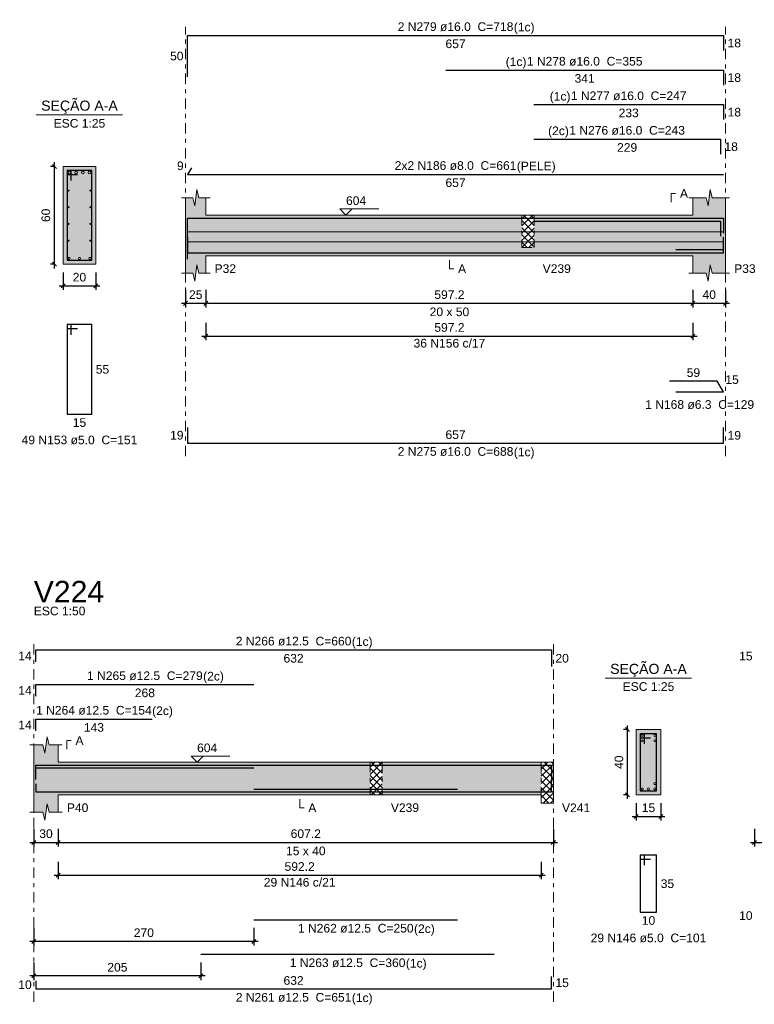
# Model space of a CAD drawing. Header units: millimetres. Extents: x 0 to 119, y 0 to 84.
# Tile 8 of 30: x 40 to 58, y 18 to 43. Entities that reach past the tile are written whole.
import ezdxf

# ---------------------------------------------------------------- set-up
doc = ezdxf.new("R2010")
doc.units = ezdxf.units.MM
doc.header["$MEASUREMENT"] = 0
doc.linetypes.add('DASHDOT', pattern=[2.54, 1.27, -0.635, 0, -0.635])
doc.linetypes.add('NULL', pattern=[0])
doc.layers.get('0').update_dxf_attribs({"lineweight": 18})
for name, color, linetype, lineweight in [('Descrição da armadura', 7, 'Continuous', 0), ('DT-Arm complementar', 5, 'Continuous', 5), ('DT-Barras na forma', 2, 'Continuous', 30), ('DT-Barras no corte', 5, 'Continuous', 5), ('DT-Barras rebatidas', 2, 'Continuous', 30), ('DT-Cotas', 9, 'Continuous', 5), ('DT-Forma', 5, 'Continuous', 5), ('DT-Hachura forma vigas', 254, 'Continuous', 5), ('DT-Hachura intersecção vigas', 9, 'Continuous', 5), ('DT-Hachura seção vigas', 254, 'Continuous', 5), ('DT-Pontilhado', 9, 'DASHDOT', 5), ('DT-Textos', 7, 'Continuous', 5), ('DT-Título', 3, 'Continuous', 20), ('Textos armaduras', 7, 'Continuous', 0)]:
    doc.layers.add(name, color=color, linetype=linetype, lineweight=lineweight)
doc.styles.add('Arial', font='txt')
doc.dimstyles.new('UM_25.000000', dxfattribs={"dimtxt": 0.18, "dimasz": 0.1, "dimexe": 0.1, "dimexo": 0.2, "dimgap": 0, "dimtad": 1, "dimtih": 1, "dimtoh": 1, "dimdec": 1, "dimlfac": 25, "dimzin": 0, "dimdsep": 46, "dimtxsty": 'Standard', "dimcen": 0.09, "dimdle": 0.1, "dimadec": 1, "dimazin": 2, "dimtfac": 1, "dimtdec": 4, "dimtofl": 0, "dimtmove": 0, "dimatfit": 3, "dimfxl": 1, "dimtolj": 1, "dimarcsym": 0})
doc.dimstyles.new('UM_50.000000', dxfattribs={"dimtxt": 0.18, "dimasz": 0.1, "dimexe": 0.1, "dimexo": 0.2, "dimgap": 0, "dimtad": 1, "dimtih": 1, "dimtoh": 1, "dimdec": 1, "dimlfac": 50, "dimzin": 0, "dimdsep": 46, "dimtxsty": 'Standard', "dimcen": 0.09, "dimdle": 0.1, "dimadec": 1, "dimazin": 2, "dimtfac": 1, "dimtdec": 4, "dimtofl": 0, "dimtmove": 0, "dimatfit": 3, "dimfxl": 1, "dimtolj": 1, "dimarcsym": 0})

# ---------------------------------------------------------------- blocks, each defined once
blk = doc.blocks.new('_Oblique')
at = {"color": 0, "linetype": 'ByBlock', "lineweight": -2}
blk.add_line((-0.5, -0.5), (0.5, 0.5), dxfattribs=at)
blk = doc.blocks.new('*D193')
at = {"layer": 'Defpoints', "color": 0}
for p in [(40.711, 38.959), (40.923, 38.959), (40.923, 36.559)]:
    blk.add_point(p, dxfattribs=at)
at = {"layer": 'DT-Cotas', "color": 0, "lineweight": -2}
for p, q in [((40.723, 38.959), (40.611, 38.959)), ((40.711, 36.459), (40.711, 39.059)), ((40.723, 36.559), (40.611, 36.559))]:
    blk.add_line(p, q, dxfattribs=at)
at = {"layer": 'DT-Cotas', "color": 0, "lineweight": -2, "xscale": 0.1, "yscale": 0.1, "zscale": 0.1}
for p, rotation in [((40.711, 38.959), 90), ((40.711, 36.559), 270)]:
    blk.add_blockref('_Oblique', p, dxfattribs=dict(at, rotation=rotation))
at = {"layer": 'DT-Cotas', "color": 7, "insert": (40.5, 37.759), "char_height": 0.2118, "attachment_point": 5, "rotation": 90, "style": 'Arial'}
blk.add_mtext('\\A1;60', dxfattribs=at)
blk = doc.blocks.new('*D194')
at = {"layer": 'Defpoints', "color": 0}
for p in [(40.923, 36.559), (41.723, 36.559), (41.723, 36.03)]:
    blk.add_point(p, dxfattribs=at)
at = {"layer": 'DT-Cotas', "color": 0, "lineweight": -2}
for p, q in [((40.923, 36.359), (40.923, 35.93)), ((41.723, 36.359), (41.723, 35.93)), ((40.823, 36.03), (41.823, 36.03))]:
    blk.add_line(p, q, dxfattribs=at)
at = {"layer": 'DT-Cotas', "color": 0, "lineweight": -2, "xscale": 0.1, "yscale": 0.1, "zscale": 0.1, "rotation": 180}
blk.add_blockref('_Oblique', (40.923, 36.03), dxfattribs=at)
at = {"layer": 'DT-Cotas', "color": 0, "lineweight": -2, "xscale": 0.1, "yscale": 0.1, "zscale": 0.1}
blk.add_blockref('_Oblique', (41.723, 36.03), dxfattribs=at)
at = {"layer": 'DT-Cotas', "color": 7, "insert": (41.323, 36.242), "char_height": 0.2118, "attachment_point": 5, "rotation": 0.0057, "style": 'Arial'}
blk.add_mtext('\\A1;20', dxfattribs=at)
blk = doc.blocks.new('*D198')
at = {"layer": 'Defpoints', "color": 0}
for p in [(43.925, 36.132), (44.425, 36.132), (44.425, 35.602)]:
    blk.add_point(p, dxfattribs=at)
at = {"layer": 'DT-Cotas', "color": 0, "lineweight": -2}
for p, q in [((43.925, 35.932), (43.925, 35.502)), ((44.425, 35.932), (44.425, 35.502)), ((43.825, 35.602), (44.525, 35.602))]:
    blk.add_line(p, q, dxfattribs=at)
at = {"layer": 'DT-Cotas', "color": 0, "lineweight": -2, "xscale": 0.1, "yscale": 0.1, "zscale": 0.1, "rotation": 180}
blk.add_blockref('_Oblique', (43.925, 35.602), dxfattribs=at)
at = {"layer": 'DT-Cotas', "color": 0, "lineweight": -2, "xscale": 0.1, "yscale": 0.1, "zscale": 0.1}
blk.add_blockref('_Oblique', (44.425, 35.602), dxfattribs=at)
at = {"layer": 'DT-Cotas', "color": 7, "insert": (44.175, 35.814), "char_height": 0.2118, "attachment_point": 5, "rotation": 0.0057, "style": 'Arial'}
blk.add_mtext('\\A1;25', dxfattribs=at)
blk = doc.blocks.new('*D199')
at = {"layer": 'Defpoints', "color": 0}
for p in [(44.425, 36.132), (56.369, 36.132), (56.369, 35.602)]:
    blk.add_point(p, dxfattribs=at)
at = {"layer": 'DT-Cotas', "color": 0, "lineweight": -2}
for p, q in [((44.425, 35.932), (44.425, 35.502)), ((56.369, 35.932), (56.369, 35.502)), ((44.325, 35.602), (56.469, 35.602))]:
    blk.add_line(p, q, dxfattribs=at)
at = {"layer": 'DT-Cotas', "color": 0, "lineweight": -2, "xscale": 0.1, "yscale": 0.1, "zscale": 0.1, "rotation": 180}
blk.add_blockref('_Oblique', (44.425, 35.602), dxfattribs=at)
at = {"layer": 'DT-Cotas', "color": 0, "lineweight": -2, "xscale": 0.1, "yscale": 0.1, "zscale": 0.1}
blk.add_blockref('_Oblique', (56.369, 35.602), dxfattribs=at)
at = {"layer": 'DT-Cotas', "color": 7, "insert": (50.397, 35.814), "char_height": 0.2118, "attachment_point": 5, "rotation": 0.0057, "style": 'Arial'}
blk.add_mtext('\\A1;597.2', dxfattribs=at)
blk = doc.blocks.new('*D200')
at = {"layer": 'Defpoints', "color": 0}
for p in [(56.369, 36.132), (57.169, 36.132), (57.169, 35.602)]:
    blk.add_point(p, dxfattribs=at)
at = {"layer": 'DT-Cotas', "color": 0, "lineweight": -2}
for p, q in [((56.369, 35.932), (56.369, 35.502)), ((57.169, 35.932), (57.169, 35.502)), ((56.269, 35.602), (57.269, 35.602))]:
    blk.add_line(p, q, dxfattribs=at)
at = {"layer": 'DT-Cotas', "color": 0, "lineweight": -2, "xscale": 0.1, "yscale": 0.1, "zscale": 0.1, "rotation": 180}
blk.add_blockref('_Oblique', (56.369, 35.602), dxfattribs=at)
at = {"layer": 'DT-Cotas', "color": 0, "lineweight": -2, "xscale": 0.1, "yscale": 0.1, "zscale": 0.1}
blk.add_blockref('_Oblique', (57.169, 35.602), dxfattribs=at)
at = {"layer": 'DT-Cotas', "color": 7, "insert": (56.769, 35.814), "char_height": 0.2118, "attachment_point": 5, "rotation": 0.0057, "style": 'Arial'}
blk.add_mtext('\\A1;40', dxfattribs=at)
blk = doc.blocks.new('*D203')
at = {"layer": 'Defpoints', "color": 0}
for p in [(44.425, 35.327), (56.369, 35.327), (56.369, 34.798)]:
    blk.add_point(p, dxfattribs=at)
at = {"layer": 'DT-Cotas', "color": 0, "lineweight": -2}
for p, q in [((44.425, 35.127), (44.425, 34.698)), ((56.369, 35.127), (56.369, 34.698)), ((44.325, 34.798), (56.469, 34.798))]:
    blk.add_line(p, q, dxfattribs=at)
at = {"layer": 'DT-Cotas', "color": 0, "lineweight": -2, "xscale": 0.1, "yscale": 0.1, "zscale": 0.1, "rotation": 180}
blk.add_blockref('_Oblique', (44.425, 34.798), dxfattribs=at)
at = {"layer": 'DT-Cotas', "color": 0, "lineweight": -2, "xscale": 0.1, "yscale": 0.1, "zscale": 0.1}
blk.add_blockref('_Oblique', (56.369, 34.798), dxfattribs=at)
at = {"layer": 'DT-Cotas', "color": 7, "insert": (50.397, 35.009), "char_height": 0.2118, "attachment_point": 5, "rotation": 0.0057, "style": 'Arial'}
blk.add_mtext('\\A1;597.2', dxfattribs=at)
blk = doc.blocks.new('*D273')
at = {"layer": 'Defpoints', "color": 0}
for p in [(40.203, 22.917), (40.803, 22.917), (40.803, 22.387)]:
    blk.add_point(p, dxfattribs=at)
at = {"layer": 'DT-Cotas', "color": 0, "lineweight": -2}
for p, q in [((40.203, 22.717), (40.203, 22.287)), ((40.803, 22.717), (40.803, 22.287)), ((40.103, 22.387), (40.903, 22.387))]:
    blk.add_line(p, q, dxfattribs=at)
at = {"layer": 'DT-Cotas', "color": 0, "lineweight": -2, "xscale": 0.1, "yscale": 0.1, "zscale": 0.1, "rotation": 180}
blk.add_blockref('_Oblique', (40.203, 22.387), dxfattribs=at)
at = {"layer": 'DT-Cotas', "color": 0, "lineweight": -2, "xscale": 0.1, "yscale": 0.1, "zscale": 0.1}
blk.add_blockref('_Oblique', (40.803, 22.387), dxfattribs=at)
at = {"layer": 'DT-Cotas', "color": 7, "insert": (40.503, 22.599), "char_height": 0.2118, "attachment_point": 5, "rotation": 0.0057, "style": 'Arial'}
blk.add_mtext('\\A1;30', dxfattribs=at)
blk = doc.blocks.new('*D274')
at = {"layer": 'Defpoints', "color": 0}
for p in [(40.803, 22.917), (52.946, 22.917), (52.946, 22.387)]:
    blk.add_point(p, dxfattribs=at)
at = {"layer": 'DT-Cotas', "color": 0, "lineweight": -2}
for p, q in [((40.803, 22.717), (40.803, 22.287)), ((52.946, 22.717), (52.946, 22.287)), ((40.703, 22.387), (53.046, 22.387))]:
    blk.add_line(p, q, dxfattribs=at)
at = {"layer": 'DT-Cotas', "color": 0, "lineweight": -2, "xscale": 0.1, "yscale": 0.1, "zscale": 0.1, "rotation": 180}
blk.add_blockref('_Oblique', (40.803, 22.387), dxfattribs=at)
at = {"layer": 'DT-Cotas', "color": 0, "lineweight": -2, "xscale": 0.1, "yscale": 0.1, "zscale": 0.1}
blk.add_blockref('_Oblique', (52.946, 22.387), dxfattribs=at)
at = {"layer": 'DT-Cotas', "color": 7, "insert": (46.874, 22.599), "char_height": 0.2118, "attachment_point": 5, "style": 'Arial'}
blk.add_mtext('\\A1;607.2', dxfattribs=at)
blk = doc.blocks.new('*D275')
at = {"layer": 'Defpoints', "color": 0}
for p in [(40.203, 20.49), (45.603, 20.49), (40.203, 19.96)]:
    blk.add_point(p, dxfattribs=at)
at = {"layer": 'DT-Cotas', "color": 0, "lineweight": -2}
for p, q in [((40.203, 20.29), (40.203, 19.86)), ((45.603, 20.29), (45.603, 19.86)), ((45.703, 19.96), (40.103, 19.96))]:
    blk.add_line(p, q, dxfattribs=at)
at = {"layer": 'DT-Cotas', "color": 0, "lineweight": -2, "xscale": 0.1, "yscale": 0.1, "zscale": 0.1, "rotation": 180}
blk.add_blockref('_Oblique', (40.203, 19.96), dxfattribs=at)
at = {"layer": 'DT-Cotas', "color": 0, "lineweight": -2, "xscale": 0.1, "yscale": 0.1, "zscale": 0.1}
blk.add_blockref('_Oblique', (45.603, 19.96), dxfattribs=at)
at = {"layer": 'DT-Cotas', "color": 7, "insert": (42.903, 20.172), "char_height": 0.2118, "attachment_point": 5, "rotation": 0.0057, "style": 'Arial'}
blk.add_mtext('\\A1;270', dxfattribs=at)
blk = doc.blocks.new('*D276')
at = {"layer": 'Defpoints', "color": 0}
for p in [(40.203, 19.643), (44.303, 19.643), (40.203, 19.113)]:
    blk.add_point(p, dxfattribs=at)
at = {"layer": 'DT-Cotas', "color": 0, "lineweight": -2}
for p, q in [((40.203, 19.443), (40.203, 19.013)), ((44.303, 19.443), (44.303, 19.013)), ((44.403, 19.113), (40.103, 19.113))]:
    blk.add_line(p, q, dxfattribs=at)
at = {"layer": 'DT-Cotas', "color": 0, "lineweight": -2, "xscale": 0.1, "yscale": 0.1, "zscale": 0.1, "rotation": 180}
blk.add_blockref('_Oblique', (40.203, 19.113), dxfattribs=at)
at = {"layer": 'DT-Cotas', "color": 0, "lineweight": -2, "xscale": 0.1, "yscale": 0.1, "zscale": 0.1}
blk.add_blockref('_Oblique', (44.303, 19.113), dxfattribs=at)
at = {"layer": 'DT-Cotas', "color": 7, "insert": (42.253, 19.325), "char_height": 0.2118, "attachment_point": 5, "rotation": 0.0057, "style": 'Arial'}
blk.add_mtext('\\A1;205', dxfattribs=at)
blk = doc.blocks.new('*D277')
at = {"layer": 'Defpoints', "color": 0}
for p in [(54.767, 25.152), (54.979, 25.152), (54.979, 23.552)]:
    blk.add_point(p, dxfattribs=at)
at = {"layer": 'DT-Cotas', "color": 0, "lineweight": -2}
for p, q in [((54.779, 25.152), (54.667, 25.152)), ((54.767, 23.452), (54.767, 25.252)), ((54.779, 23.552), (54.667, 23.552))]:
    blk.add_line(p, q, dxfattribs=at)
at = {"layer": 'DT-Cotas', "color": 0, "lineweight": -2, "xscale": 0.1, "yscale": 0.1, "zscale": 0.1}
for p, rotation in [((54.767, 25.152), 90), ((54.767, 23.552), 270)]:
    blk.add_blockref('_Oblique', p, dxfattribs=dict(at, rotation=rotation))
at = {"layer": 'DT-Cotas', "color": 7, "insert": (54.555, 24.352), "char_height": 0.2118, "attachment_point": 5, "rotation": 90, "style": 'Arial'}
blk.add_mtext('\\A1;40', dxfattribs=at)
blk = doc.blocks.new('*D278')
at = {"layer": 'Defpoints', "color": 0}
for p in [(54.979, 23.552), (55.579, 23.552), (55.579, 23.023)]:
    blk.add_point(p, dxfattribs=at)
at = {"layer": 'DT-Cotas', "color": 0, "lineweight": -2}
for p, q in [((54.979, 23.352), (54.979, 22.923)), ((55.579, 23.352), (55.579, 22.923)), ((54.879, 23.023), (55.679, 23.023))]:
    blk.add_line(p, q, dxfattribs=at)
at = {"layer": 'DT-Cotas', "color": 0, "lineweight": -2, "xscale": 0.1, "yscale": 0.1, "zscale": 0.1, "rotation": 180}
blk.add_blockref('_Oblique', (54.979, 23.023), dxfattribs=at)
at = {"layer": 'DT-Cotas', "color": 0, "lineweight": -2, "xscale": 0.1, "yscale": 0.1, "zscale": 0.1}
blk.add_blockref('_Oblique', (55.579, 23.023), dxfattribs=at)
at = {"layer": 'DT-Cotas', "color": 7, "insert": (55.279, 23.234), "char_height": 0.2118, "attachment_point": 5, "style": 'Arial'}
blk.add_mtext('\\A1;15', dxfattribs=at)
blk = doc.blocks.new('*D279')
at = {"layer": 'Defpoints', "color": 0}
for p in [(40.803, 22.112), (52.646, 22.112), (52.646, 21.582)]:
    blk.add_point(p, dxfattribs=at)
at = {"layer": 'DT-Cotas', "color": 0, "lineweight": -2}
for p, q in [((40.803, 21.912), (40.803, 21.482)), ((52.646, 21.912), (52.646, 21.482)), ((40.703, 21.582), (52.746, 21.582))]:
    blk.add_line(p, q, dxfattribs=at)
at = {"layer": 'DT-Cotas', "color": 0, "lineweight": -2, "xscale": 0.1, "yscale": 0.1, "zscale": 0.1, "rotation": 180}
blk.add_blockref('_Oblique', (40.803, 21.582), dxfattribs=at)
at = {"layer": 'DT-Cotas', "color": 0, "lineweight": -2, "xscale": 0.1, "yscale": 0.1, "zscale": 0.1}
blk.add_blockref('_Oblique', (52.646, 21.582), dxfattribs=at)
at = {"layer": 'DT-Cotas', "color": 7, "insert": (46.724, 21.794), "char_height": 0.2118, "attachment_point": 5, "style": 'Arial'}
blk.add_mtext('\\A1;592.2', dxfattribs=at)
blk = doc.blocks.new('*D280')
at = {"layer": 'Defpoints', "color": 0}
for p in [(57.881, 22.917), (70.324, 22.917), (70.324, 22.387)]:
    blk.add_point(p, dxfattribs=at)
at = {"layer": 'DT-Cotas', "color": 0, "lineweight": -2}
for p, q in [((57.881, 22.717), (57.881, 22.287)), ((70.324, 22.717), (70.324, 22.287)), ((57.781, 22.387), (70.424, 22.387))]:
    blk.add_line(p, q, dxfattribs=at)
at = {"layer": 'DT-Cotas', "color": 0, "lineweight": -2, "xscale": 0.1, "yscale": 0.1, "zscale": 0.1, "rotation": 180}
blk.add_blockref('_Oblique', (57.881, 22.387), dxfattribs=at)
at = {"layer": 'DT-Cotas', "color": 0, "lineweight": -2, "xscale": 0.1, "yscale": 0.1, "zscale": 0.1}
blk.add_blockref('_Oblique', (70.324, 22.387), dxfattribs=at)
at = {"layer": 'DT-Cotas', "color": 7, "insert": (64.102, 22.599), "char_height": 0.2118, "attachment_point": 5, "style": 'Arial'}
blk.add_mtext('\\A1;622.2', dxfattribs=at)

msp = doc.modelspace()

# ---------------------------------------------------------------- hatches: boundary and pattern name
at = {"layer": 'DT-Hachura forma vigas', "linetype": 'Continuous'}
for points in [[(52.472, 36.9674), (52.172, 36.9674), (52.172, 37.7674), (44.4252, 37.7674), (44.4252, 38.191), (44.2502, 38.191), (44.2002, 38.391), (44.1502, 37.991), (44.1002, 38.191), (43.9252, 38.191), (43.9252, 37.7674), (43.9252, 36.7674), (43.9252, 36.3438), (44.1002, 36.3438), (44.1502, 36.1438), (44.2002, 36.5438), (44.2502, 36.3438), (44.4252, 36.3438), (44.4252, 36.7674), (52.172, 36.7674), (52.472, 36.7674), (56.3686, 36.7674), (56.3686, 36.3438), (56.6936, 36.3438), (56.7436, 36.1438), (56.7936, 36.5438), (56.8436, 36.3438), (57.1686, 36.3438), (57.1686, 36.7674), (57.1686, 37.7674), (57.1686, 38.191), (56.8436, 38.191), (56.7936, 38.391), (56.7436, 37.991), (56.6936, 38.191), (56.3686, 38.191), (56.3686, 37.7674), (52.472, 37.7674), (52.472, 36.9674)], [(40.8028, 23.552), (48.4496, 23.552), (48.4496, 24.352), (40.8028, 24.352), (40.8028, 24.7756), (40.5778, 24.7756), (40.5278, 24.9756), (40.4778, 24.5756), (40.4278, 24.7756), (40.2028, 24.7756), (40.2028, 24.352), (40.2028, 23.552), (40.2028, 23.1284), (40.4278, 23.1284), (40.4778, 22.9284), (40.5278, 23.3284), (40.5778, 23.1284), (40.8028, 23.1284), (40.8028, 23.552)], [(48.7496, 23.552), (52.6462, 23.552), (52.6462, 24.352), (48.7496, 24.352), (48.7496, 23.552)]]:
    msp.add_hatch(color=254, dxfattribs=at).paths.add_polyline_path(points)
at = {"layer": 'DT-Hachura intersecção vigas', "linetype": 'Continuous'}
h = msp.add_hatch(dxfattribs=at)
h.set_pattern_fill('ANSI37', color=9, style=0)
h.paths.add_polyline_path([(52.172, 36.9674), (52.472, 36.9674), (52.472, 37.7674), (52.172, 37.7674), (52.172, 36.9674)])
h = msp.add_hatch(dxfattribs=at)
h.set_pattern_fill('ANSI37', color=9, style=0)
h.paths.add_polyline_path([(48.4496, 23.552), (48.7496, 23.552), (48.7496, 24.352), (48.4496, 24.352), (48.4496, 23.552)])
h = msp.add_hatch(dxfattribs=at)
h.set_pattern_fill('ANSI37', color=9, style=0)
h.paths.add_polyline_path([(52.9462, 23.352), (52.9462, 23.552), (52.9462, 24.352), (52.6462, 24.352), (52.6462, 23.552), (52.6462, 23.352), (52.9462, 23.352)])
at = {"layer": 'DT-Hachura seção vigas', "linetype": 'Continuous'}
for points in [[(40.9232, 36.5594), (40.9232, 36.5594), (41.7232, 36.5594), (41.7232, 38.9594), (40.9232, 38.9594), (40.9232, 36.5594)], [(54.9787, 23.552), (54.9787, 23.552), (55.5787, 23.552), (55.5787, 25.152), (54.9787, 25.152), (54.9787, 23.552)]]:
    msp.add_hatch(color=254, dxfattribs=at).paths.add_polyline_path(points)

# ---------------------------------------------------------------- linework, layer by layer
at = {"layer": 'DT-Arm complementar'}
for p, q in [((43.9752, 37.3554), (57.1186, 37.3554)), ((43.9752, 37.1074), (57.1186, 37.1074))]:
    msp.add_line(p, q, dxfattribs=at)
at = {"layer": 'DT-Barras na forma'}
for p, q in [((41.1232, 38.8594), (41.0232, 38.8594)), ((41.0232, 38.8594), (41.0232, 36.6594)), ((41.6232, 38.8594), (41.0232, 38.8594)), ((41.0232, 38.8594), (41.0232, 38.7594)), ((41.0232, 38.7594), (41.2732, 38.7594)), ((41.1232, 38.6094), (41.1232, 38.8594)), ((41.6232, 36.6594), (41.6232, 38.8594)), ((57.1186, 36.916), (55.9483, 36.916)), ((41.0232, 36.6594), (41.6232, 36.6594)), ((55.1787, 25.052), (55.0787, 25.052)), ((55.0787, 25.052), (55.0787, 23.652)), ((55.4787, 25.052), (55.0787, 25.052)), ((55.0787, 25.052), (55.0787, 24.952)), ((55.0787, 24.952), (55.3287, 24.952)), ((55.1787, 24.802), (55.1787, 25.052)), ((55.4787, 23.652), (55.4787, 25.052)), ((55.0787, 23.652), (55.4787, 23.652))]:
    msp.add_line(p, q, dxfattribs=at)
for points in [[(43.9752, 36.6816), (43.9752, 37.6914), (57.1186, 37.6914), (57.1186, 37.3234)], [(50.3086, 37.6914), (57.1186, 37.6914), (57.1186, 37.3234)], [(52.4686, 37.6914), (57.1186, 37.6914), (57.1186, 37.3234)], [(52.4686, 37.6194), (57.041, 37.6194), (57.041, 37.2514)], [(43.9752, 37.2234), (43.9752, 36.8434), (57.1186, 36.8434), (57.1186, 37.2234)], [(40.2528, 23.992), (40.2528, 24.2795), (52.8962, 24.2795), (52.8962, 23.8752)], [(40.2528, 23.927), (40.2528, 24.2145), (43.1028, 24.2145)], [(40.2528, 23.927), (40.2528, 24.2145), (45.6028, 24.2145)], [(40.2528, 23.8245), (40.2528, 23.6245), (52.8962, 23.6245), (52.8962, 23.9245)], [(45.6028, 23.6895), (50.5962, 23.6895)], [(44.3028, 23.6245), (51.4962, 23.6245)]]:
    msp.add_lwpolyline(points, dxfattribs=at)
at = {"layer": 'DT-Barras no corte'}
for centre, radius in [((41.0752, 38.8074), 0.032), ((41.2405, 38.8074), 0.032), ((41.4059, 38.8074), 0.032), ((41.5712, 38.8074), 0.032), ((41.0558, 38.3662), 0.0126), ((41.5906, 38.3662), 0.0126), ((41.0558, 37.957), 0.0126), ((41.5906, 37.957), 0.0126), ((41.0558, 37.5478), 0.0126), ((41.5906, 37.5478), 0.0126), ((41.0558, 37.1386), 0.0126), ((41.5906, 37.1386), 0.0126), ((41.0682, 36.7044), 0.025), ((41.3232, 36.7044), 0.025), ((41.5782, 36.7044), 0.025), ((55.1237, 25.007), 0.025), ((55.1237, 24.877), 0.025), ((55.4337, 25.007), 0.025), ((55.4337, 24.877), 0.025), ((55.1237, 23.697), 0.025), ((55.2787, 23.697), 0.025), ((55.4337, 23.827), 0.025), ((55.4337, 23.697), 0.025)]:
    msp.add_circle(centre, radius, dxfattribs=at)
at = {"layer": 'DT-Barras rebatidas'}
for points in [[(43.9752, 41.1577), (43.9752, 42.1674), (57.1186, 42.1674), (57.1186, 41.7994)], [(50.3086, 41.3202), (57.1186, 41.3202), (57.1186, 40.9522)], [(52.4686, 40.473), (57.1186, 40.473), (57.1186, 40.105)], [(52.4686, 39.6258), (57.041, 39.6258), (57.041, 39.2578)], [(44.0672, 38.9222), (43.9752, 38.7628), (57.1186, 38.7628)], [(41.1232, 34.8327), (41.1232, 35.0827), (41.0232, 35.0827), (41.0232, 32.8827), (41.6232, 32.8827), (41.6232, 35.0827), (41.0232, 35.0827), (41.0232, 34.9827), (41.2732, 34.9827)], [(55.9483, 33.4334), (57.1186, 33.4334), (56.966, 33.6977), (55.7957, 33.6977)], [(43.9752, 32.5563), (43.9752, 32.1763), (57.1186, 32.1763), (57.1186, 32.5563)], [(40.2528, 26.816), (40.2528, 27.1035), (52.8962, 27.1035), (52.8962, 26.6992)], [(40.2528, 25.9688), (40.2528, 26.2563), (45.6028, 26.2563)], [(40.2528, 25.1216), (40.2528, 25.4091), (43.1028, 25.4091)], [(55.1787, 21.8253), (55.1787, 22.0753), (55.0787, 22.0753), (55.0787, 20.6753), (55.4787, 20.6753), (55.4787, 22.0753), (55.0787, 22.0753), (55.0787, 21.9753), (55.3287, 21.9753)], [(45.6028, 20.4899), (50.5962, 20.4899)], [(44.3028, 19.6427), (51.4962, 19.6427)], [(40.2528, 18.9955), (40.2528, 18.7955), (52.8962, 18.7955), (52.8962, 19.0955)]]:
    msp.add_lwpolyline(points, dxfattribs=at)
at = {"layer": 'DT-Forma'}
for p, q in [((41.7232, 38.9594), (40.9232, 38.9594)), ((40.9232, 38.9594), (40.9232, 36.5594)), ((41.7232, 36.5594), (41.7232, 38.9594)), ((44.1502, 37.991), (44.2002, 38.391)), ((44.2002, 38.391), (44.2502, 38.191)), ((56.7436, 37.991), (56.7936, 38.391)), ((56.7936, 38.391), (56.8436, 38.191)), ((43.8252, 38.191), (44.1002, 38.191)), ((43.9252, 37.7674), (43.9252, 38.191)), ((44.1002, 38.191), (44.1502, 37.991)), ((44.2502, 38.191), (44.5252, 38.191)), ((44.4252, 38.191), (44.4252, 37.7674)), ((56.2686, 38.191), (56.6936, 38.191)), ((56.3686, 37.7674), (56.3686, 38.191)), ((56.6936, 38.191), (56.7436, 37.991)), ((56.8436, 38.191), (57.2686, 38.191)), ((57.1686, 38.191), (57.1686, 37.7674)), ((44.4252, 37.7674), (52.172, 37.7674)), ((52.172, 37.7674), (52.472, 37.7674)), ((52.472, 37.7674), (56.3686, 37.7674)), ((43.9252, 36.7674), (43.9252, 36.3438)), ((44.4252, 36.3438), (44.4252, 36.7674)), ((44.4252, 36.7674), (52.172, 36.7674)), ((52.172, 36.7674), (52.472, 36.7674)), ((52.472, 36.7674), (56.3686, 36.7674)), ((56.3686, 36.7674), (56.3686, 36.3438)), ((57.1686, 36.3438), (57.1686, 36.7674)), ((40.9232, 36.5594), (41.7232, 36.5594)), ((44.1502, 36.1438), (44.2002, 36.5438)), ((44.2002, 36.5438), (44.2502, 36.3438)), ((56.7436, 36.1438), (56.7936, 36.5438)), ((56.7936, 36.5438), (56.8436, 36.3438)), ((43.8252, 36.3438), (44.1002, 36.3438)), ((44.1002, 36.3438), (44.1502, 36.1438)), ((44.2502, 36.3438), (44.5252, 36.3438)), ((56.2686, 36.3438), (56.6936, 36.3438)), ((56.6936, 36.3438), (56.7436, 36.1438)), ((56.8436, 36.3438), (57.2686, 36.3438)), ((55.5787, 25.152), (54.9787, 25.152)), ((54.9787, 25.152), (54.9787, 23.552)), ((55.5787, 23.552), (55.5787, 25.152)), ((40.4778, 24.5756), (40.5278, 24.9756)), ((40.5278, 24.9756), (40.5778, 24.7756)), ((40.1028, 24.7756), (40.4278, 24.7756)), ((40.2028, 24.352), (40.2028, 24.7756)), ((40.4278, 24.7756), (40.4778, 24.5756)), ((40.5778, 24.7756), (40.9028, 24.7756)), ((40.8028, 24.7756), (40.8028, 24.352)), ((40.8028, 24.352), (48.4496, 24.352)), ((48.4496, 24.352), (48.7496, 24.352)), ((48.7496, 24.352), (52.6462, 24.352)), ((52.6462, 24.352), (52.9462, 24.352)), ((40.2028, 23.552), (40.2028, 23.1284)), ((40.8028, 23.1284), (40.8028, 23.552)), ((40.8028, 23.552), (48.4496, 23.552)), ((48.4496, 23.552), (48.7496, 23.552)), ((48.7496, 23.552), (52.6462, 23.552)), ((52.6462, 23.552), (52.6462, 23.352)), ((52.9462, 23.352), (52.9462, 23.552)), ((54.9787, 23.552), (55.5787, 23.552)), ((40.4778, 22.9284), (40.5278, 23.3284)), ((40.5278, 23.3284), (40.5778, 23.1284)), ((52.6462, 23.352), (52.9462, 23.352)), ((40.1028, 23.1284), (40.4278, 23.1284)), ((40.4278, 23.1284), (40.4778, 22.9284)), ((40.5778, 23.1284), (40.9028, 23.1284))]:
    msp.add_line(p, q, dxfattribs=at)
at = {"layer": 'DT-Forma', "linetype": 'Continuous'}
for p, q in [((43.9252, 36.7674), (43.9252, 37.7674)), ((57.1686, 37.7674), (57.1686, 36.7674)), ((40.2028, 23.552), (40.2028, 24.352)), ((52.9462, 24.352), (52.9462, 23.552))]:
    msp.add_line(p, q, dxfattribs=at)
at = {"layer": 'DT-Pontilhado', "ltscale": 0.2}
for p, q in [((43.9252, 31.8586), (43.9252, 42.3792)), ((43.9252, 31.8586), (43.9252, 42.3792)), ((57.1686, 31.8586), (57.1686, 42.3792)), ((52.172, 37.7674), (52.172, 36.9674)), ((52.472, 37.7674), (52.472, 36.9674)), ((52.172, 36.9674), (52.472, 36.9674)), ((40.2028, 18.4778), (40.2028, 27.3153)), ((40.2028, 18.4778), (40.2028, 27.3153)), ((52.9462, 18.4778), (52.9462, 27.3153)), ((48.4496, 24.352), (48.4496, 23.552)), ((48.7496, 24.352), (48.7496, 23.552)), ((52.6462, 24.352), (52.6462, 23.552))]:
    msp.add_line(p, q, dxfattribs=at)
at = {"layer": 'DT-Textos'}
for p, q in [((40.2642, 40.2243), (42.3822, 40.2243)), ((54.2197, 26.4169), (56.3377, 26.4169))]:
    msp.add_line(p, q, dxfattribs=at)
for points in [[(55.8391, 38.0851), (55.8391, 38.2969), (55.945, 38.2969)], [(48.0083, 37.9156), (47.86, 37.7674), (47.7117, 37.9156), (48.6648, 37.9156)], [(50.3969, 36.6615), (50.3969, 36.4497), (50.5028, 36.4497)], [(41.0146, 24.6697), (41.0146, 24.8815), (41.1205, 24.8815)], [(44.3558, 24.5003), (44.2075, 24.352), (44.0593, 24.5003), (45.0124, 24.5003)], [(46.7245, 23.4461), (46.7245, 23.2343), (46.8304, 23.2343)]]:
    msp.add_lwpolyline(points, dxfattribs=at)

# ---------------------------------------------------------------- texts
at = {"layer": 'Descrição da armadura', "linetype": 'NULL', "char_height": 0.2118, "attachment_point": 8, "line_spacing_factor": 0.9, "style": 'Arial'}
for s, insert, width in [('2 N279 ø16.0  C=718', (50.5474, 42.2737), 5.562109), ('1 N278 ø16.0  C=355', (53.7134, 41.4257), 5.562109), ('1 N277 ø16.0  C=247', (54.7934, 40.5787), 5.562109), ('1 N276 ø16.0  C=243', (54.7544, 39.7317), 5.562109), ('2x2 N186 ø8.0  C=661', (50.5474, 38.8687), 5.852109), ('36 N156 c/17', (50.3969, 34.5159), 3.450264), ('1 N168 ø6.3  C=129', (56.5334, 33.0097), 5.239541), ('49 N153 ø5.0  C=151', (41.3234, 32.1417), 5.562109), ('2 N275 ø16.0  C=688', (50.5474, 31.8587), 5.562109), ('2 N266 ø12.5  C=660', (46.5749, 27.2098), 5.562109), ('1 N265 ø12.5  C=279', (42.9279, 26.3618), 5.562109), ('1 N264 ø12.5  C=154', (41.6779, 25.5148), 5.562109), ('29 N146 c/21', (46.7245, 21.3006), 3.450264), ('1 N262 ø12.5  C=250', (48.0999, 20.1718), 5.562109), ('29 N146 ø5.0  C=101', (55.2789, 19.9338), 5.562109), ('1 N263 ø12.5  C=360', (47.8999, 19.3248), 5.562109), ('2 N261 ø12.5  C=651', (46.5749, 18.4778), 5.562109)]:
    msp.add_mtext(s, dxfattribs=dict(at, insert=insert, width=width))
at = {"layer": 'DT-Textos', "linetype": 'NULL', "line_spacing_factor": 0.798, "style": 'Arial'}
for s, insert, char_height, width, attachment_point in [('(1c)', (51.9754, 42.2038), 0.2118, 0.998857, 7), ('(1c)', (52.2854, 41.3558), 0.2118, 0.998857, 9), ('(1c)', (53.3654, 40.5088), 0.2118, 0.998857, 9), ('SEÇÃO A-A', (41.3234, 40.2488), 0.2471, 3.812061, 8), ('ESC 1:25', (41.3234, 39.9067), 0.2118, 2.482559, 8), ('(2c)', (53.3264, 39.6618), 0.2118, 0.998857, 9), ('(PELE)', (52.0494, 38.7988), 0.2118, 1.869424, 7), ('A', (56.0514, 38.1907), 0.2118, 0.386855, 7), ('604', (47.8604, 38.0107), 0.2118, 0.967705, 7), ('P32', (44.6374, 36.3437), 0.2118, 1.031992, 7), ('A', (50.6084, 36.3437), 0.2118, 0.386855, 7), ('V239', (52.6834, 36.3437), 0.2118, 1.354561, 7), ('P33', (57.3804, 36.3437), 0.2118, 1.031992, 7), ('20 x 50', (50.3974, 35.2847), 0.2118, 1.902559, 8), ('(1c)', (51.9754, 31.7888), 0.2118, 0.998857, 7), ('ESC 1:50', (40.2029, 27.9508), 0.2118, 2.482559, 7), ('(1c)', (48.0029, 27.1399), 0.2118, 0.998857, 7), ('SEÇÃO A-A', (55.2789, 26.4409), 0.2471, 3.812061, 8), ('(2c)', (44.3559, 26.2919), 0.2118, 0.998857, 7), ('ESC 1:25', (55.2789, 26.0988), 0.2118, 2.482559, 8), ('(2c)', (43.1059, 25.4449), 0.2118, 0.998857, 7), ('A', (41.2259, 24.7758), 0.2118, 0.386855, 7), ('604', (44.2079, 24.5958), 0.2118, 0.967705, 7), ('P40', (41.0149, 23.1288), 0.2118, 1.031992, 7), ('A', (46.9359, 23.1288), 0.2118, 0.386855, 7), ('V239', (48.9609, 23.1288), 0.2118, 1.354561, 7), ('V241', (53.1579, 23.1288), 0.2118, 1.354561, 7), ('15 x 40', (46.8749, 22.0698), 0.2118, 1.902559, 8), ('(2c)', (49.5279, 20.1019), 0.2118, 0.998857, 7), ('(1c)', (49.3279, 19.2549), 0.2118, 0.998857, 7), ('(1c)', (48.0029, 18.4079), 0.2118, 0.998857, 7)]:
    msp.add_mtext(s, dxfattribs=dict(at, insert=insert, char_height=char_height, width=width, attachment_point=attachment_point))
at = {"layer": 'DT-Título', "linetype": 'NULL', "insert": (40.2029, 28.2687), "char_height": 0.5295, "width": 3.456465, "attachment_point": 7, "line_spacing_factor": 0.798, "style": 'Arial'}
msp.add_mtext('V224', dxfattribs=at)
at = {"layer": 'Textos armaduras', "linetype": 'NULL', "char_height": 0.2118, "line_spacing_factor": 0.9, "style": 'Arial'}
for s, insert, width, attachment_point in [('657', (50.5469, 42.0701), 1.367705, 2), ('18', (57.2186, 42.0893), 1.045137, 1), ('50', (43.8752, 41.5566), 1.045137, 9), ('341', (53.7136, 41.2229), 1.367705, 2), ('18', (57.2186, 41.2421), 1.045137, 1), ('233', (54.7936, 40.3757), 1.367705, 2), ('18', (57.2186, 40.3949), 1.045137, 1), ('229', (54.7548, 39.5285), 1.367705, 2), ('18', (57.141, 39.5477), 1.045137, 1), ('9', (43.8784, 38.8656), 0.722568, 9), ('657', (50.5469, 38.6655), 1.367705, 2), ('55', (41.7232, 34.0886), 1.045137, 1), ('59', (56.3809, 33.795), 1.045137, 8), ('15', (57.165, 33.6236), 1.045137, 7), ('15', (41.3232, 32.7854), 1.045137, 2), ('19', (43.8752, 32.2604), 1.045137, 9), ('657', (50.5469, 32.2736), 1.367705, 8), ('19', (57.2186, 32.4722), 1.045137, 1), ('14', (40.1528, 26.8539), 1.045137, 9), ('15', (57.8308, 26.8447), 1.045137, 9), ('632', (46.5745, 27.0062), 1.367705, 2), ('20', (52.9962, 27.0072), 1.045137, 1), ('14', (40.1528, 26.0067), 1.045137, 9), ('268', (42.9278, 26.159), 1.367705, 2), ('14', (40.1528, 25.1595), 1.045137, 9), ('143', (41.6778, 25.3118), 1.367705, 2), ('35', (55.5787, 21.4812), 1.045137, 1), ('10', (57.8308, 20.484), 1.045137, 9), ('10', (55.2787, 20.578), 1.045137, 2), ('10', (40.1528, 18.7896), 1.045137, 9), ('632', (46.5745, 18.8928), 1.367705, 8), ('15', (52.9962, 19.0514), 1.045137, 1)]:
    msp.add_mtext(s, dxfattribs=dict(at, insert=insert, width=width, attachment_point=attachment_point))

# ---------------------------------------------------------------- dimensions: what is measured, and where the dimension line sits
at = {"layer": 'DT-Cotas'}
for base, p1, p2, angle, dimstyle, override, picture, middle, dimtype, turn in [((40.7114, 38.9594), (40.9232, 36.5594), (40.9232, 38.9594), 90, 'UM_25.000000', {"dimtxt": 0.2118, "dimasz": 0.1, "dimexe": 0.1, "dimexo": 0.2, "dimtad": 1, "dimtih": 0, "dimtoh": 0, "dimdec": 1, "dimlfac": 25, "dimzin": 8, "dimtxsty": 'Arial', "dimblk": 'Oblique', "dimblk1": 'Oblique', "dimblk2": 'Oblique', "dimsah": 1, "dimdle": 0.1, "dimse1": 0, "dimse2": 0, "dimclrt": 7, "dimadec": 1, "dimazin": 3, "dimtmove": 2, "dimldrblk": 'Oblique'}, '*D193', (40.4996, 37.7594), 160, 90), ((54.7669, 25.152), (54.9787, 23.552), (54.9787, 25.152), 90, 'UM_25.000000', {"dimtxt": 0.2118, "dimasz": 0.1, "dimexe": 0.1, "dimexo": 0.2, "dimtad": 1, "dimtih": 0, "dimtoh": 0, "dimdec": 1, "dimlfac": 25, "dimzin": 8, "dimtxsty": 'Arial', "dimblk": 'Oblique', "dimblk1": 'Oblique', "dimblk2": 'Oblique', "dimsah": 1, "dimdle": 0.1, "dimse1": 0, "dimse2": 0, "dimclrt": 7, "dimadec": 1, "dimazin": 3, "dimtmove": 2, "dimldrblk": 'Oblique'}, '*D277', (54.5551, 24.352), 160, 90), ((40.2028, 19.9604), (45.6028, 20.4899), (40.2028, 20.4899), 180, 'UM_50.000000', {"dimtxt": 0.2118, "dimasz": 0.1, "dimexe": 0.1, "dimexo": 0.2, "dimtad": 1, "dimtih": 0, "dimtoh": 0, "dimdec": 1, "dimlfac": 50, "dimzin": 8, "dimtxsty": 'Arial', "dimblk": 'Oblique', "dimblk1": 'Oblique', "dimblk2": 'Oblique', "dimsah": 1, "dimdle": 0.1, "dimse1": 0, "dimse2": 0, "dimclrt": 7, "dimadec": 1, "dimazin": 3, "dimtmove": 2, "dimldrblk": 'Oblique'}, '*D275', (42.9028, 20.1722), 161, 0.00573), ((40.2028, 19.1132), (44.3028, 19.6427), (40.2028, 19.6427), 180, 'UM_50.000000', {"dimtxt": 0.2118, "dimasz": 0.1, "dimexe": 0.1, "dimexo": 0.2, "dimtad": 1, "dimtih": 0, "dimtoh": 0, "dimdec": 1, "dimlfac": 50, "dimzin": 8, "dimtxsty": 'Arial', "dimblk": 'Oblique', "dimblk1": 'Oblique', "dimblk2": 'Oblique', "dimsah": 1, "dimdle": 0.1, "dimse1": 0, "dimse2": 0, "dimclrt": 7, "dimadec": 1, "dimazin": 3, "dimtmove": 2, "dimldrblk": 'Oblique'}, '*D276', (42.2528, 19.325), 161, 0.00573)]:
    dim = msp.add_linear_dim(base=base, p1=p1, p2=p2, angle=angle, dimstyle=dimstyle, override=override, dxfattribs=at)
    dim.commit()
    dim.dimension.update_dxf_attribs({"geometry": picture, "text_midpoint": middle, "dimtype": dimtype, "text_rotation": turn})
for base, p1, p2, dimstyle, override, picture, middle in [((41.7232, 36.0299), (40.9232, 36.5594), (41.7232, 36.5594), 'UM_25.000000', {"dimtxt": 0.2118, "dimasz": 0.1, "dimexe": 0.1, "dimexo": 0.2, "dimtad": 1, "dimtih": 0, "dimtoh": 0, "dimdec": 1, "dimlfac": 25, "dimzin": 8, "dimtxsty": 'Arial', "dimblk": 'Oblique', "dimblk1": 'Oblique', "dimblk2": 'Oblique', "dimsah": 1, "dimdle": 0.1, "dimse1": 0, "dimse2": 0, "dimclrt": 7, "dimadec": 1, "dimazin": 3, "dimtmove": 2, "dimldrblk": 'Oblique'}, '*D194', (41.3232, 36.2417)), ((44.4252, 35.6025), (43.9252, 36.132), (44.4252, 36.132), 'UM_50.000000', {"dimtxt": 0.2118, "dimasz": 0.1, "dimexe": 0.1, "dimexo": 0.2, "dimtad": 1, "dimtih": 0, "dimtoh": 0, "dimdec": 1, "dimlfac": 50, "dimzin": 8, "dimtxsty": 'Arial', "dimblk": 'Oblique', "dimblk1": 'Oblique', "dimblk2": 'Oblique', "dimsah": 1, "dimdle": 0.1, "dimse1": 0, "dimse2": 0, "dimclrt": 7, "dimadec": 1, "dimazin": 3, "dimtmove": 2, "dimldrblk": 'Oblique'}, '*D198', (44.1752, 35.8143)), ((56.3686, 35.6025), (44.4252, 36.132), (56.3686, 36.132), 'UM_50.000000', {"dimtxt": 0.2118, "dimasz": 0.1, "dimexe": 0.1, "dimexo": 0.2, "dimtad": 1, "dimtih": 0, "dimtoh": 0, "dimdec": 1, "dimlfac": 50, "dimzin": 8, "dimtxsty": 'Arial', "dimblk": 'Oblique', "dimblk1": 'Oblique', "dimblk2": 'Oblique', "dimsah": 1, "dimdle": 0.1, "dimse1": 0, "dimse2": 0, "dimclrt": 7, "dimadec": 1, "dimazin": 3, "dimtmove": 2, "dimldrblk": 'Oblique'}, '*D199', (50.3969, 35.8143)), ((57.1686, 35.6025), (56.3686, 36.132), (57.1686, 36.132), 'UM_50.000000', {"dimtxt": 0.2118, "dimasz": 0.1, "dimexe": 0.1, "dimexo": 0.2, "dimtad": 1, "dimtih": 0, "dimtoh": 0, "dimdec": 1, "dimlfac": 50, "dimzin": 8, "dimtxsty": 'Arial', "dimblk": 'Oblique', "dimblk1": 'Oblique', "dimblk2": 'Oblique', "dimsah": 1, "dimdle": 0.1, "dimse1": 0, "dimse2": 0, "dimclrt": 7, "dimadec": 1, "dimazin": 3, "dimtmove": 2, "dimldrblk": 'Oblique'}, '*D200', (56.7686, 35.8143)), ((56.3686, 34.7976), (44.4252, 35.3271), (56.3686, 35.3271), 'UM_50.000000', {"dimtxt": 0.2118, "dimasz": 0.1, "dimexe": 0.1, "dimexo": 0.2, "dimtad": 1, "dimtih": 0, "dimtoh": 0, "dimdec": 1, "dimlfac": 50, "dimzin": 8, "dimtxsty": 'Arial', "dimblk": 'Oblique', "dimblk1": 'Oblique', "dimblk2": 'Oblique', "dimsah": 1, "dimdle": 0.1, "dimse1": 0, "dimse2": 0, "dimclrt": 7, "dimadec": 1, "dimazin": 3, "dimtmove": 2, "dimldrblk": 'Oblique'}, '*D203', (50.3969, 35.0094)), ((40.8028, 22.3871), (40.2028, 22.9166), (40.8028, 22.9166), 'UM_50.000000', {"dimtxt": 0.2118, "dimasz": 0.1, "dimexe": 0.1, "dimexo": 0.2, "dimtad": 1, "dimtih": 0, "dimtoh": 0, "dimdec": 1, "dimlfac": 50, "dimzin": 8, "dimtxsty": 'Arial', "dimblk": 'Oblique', "dimblk1": 'Oblique', "dimblk2": 'Oblique', "dimsah": 1, "dimdle": 0.1, "dimse1": 0, "dimse2": 0, "dimclrt": 7, "dimadec": 1, "dimazin": 3, "dimtmove": 2, "dimldrblk": 'Oblique'}, '*D273', (40.5028, 22.5989))]:
    dim = msp.add_linear_dim(base=base, p1=p1, p2=p2, dimstyle=dimstyle, override=override, dxfattribs=at)
    dim.commit()
    dim.dimension.update_dxf_attribs({"geometry": picture, "text_midpoint": middle, "dimtype": 160, "text_rotation": 0.00573})
for base, p1, p2, dimstyle, override, picture, middle in [((55.5787, 23.0225), (54.9787, 23.552), (55.5787, 23.552), 'UM_25.000000', {"dimtxt": 0.2118, "dimasz": 0.1, "dimexe": 0.1, "dimexo": 0.2, "dimtad": 1, "dimtih": 0, "dimtoh": 0, "dimdec": 1, "dimlfac": 25, "dimzin": 8, "dimtxsty": 'Arial', "dimblk": 'Oblique', "dimblk1": 'Oblique', "dimblk2": 'Oblique', "dimsah": 1, "dimdle": 0.1, "dimse1": 0, "dimse2": 0, "dimclrt": 7, "dimadec": 1, "dimazin": 3, "dimtmove": 2, "dimldrblk": 'Oblique'}, '*D278', (55.2787, 23.2343)), ((52.9462, 22.3871), (40.8028, 22.9166), (52.9462, 22.9166), 'UM_50.000000', {"dimtxt": 0.2118, "dimasz": 0.1, "dimexe": 0.1, "dimexo": 0.2, "dimtad": 1, "dimtih": 0, "dimtoh": 0, "dimdec": 1, "dimlfac": 50, "dimzin": 8, "dimtxsty": 'Arial', "dimblk": 'Oblique', "dimblk1": 'Oblique', "dimblk2": 'Oblique', "dimsah": 1, "dimdle": 0.1, "dimse1": 0, "dimse2": 0, "dimclrt": 7, "dimadec": 1, "dimazin": 3, "dimtmove": 2, "dimldrblk": 'Oblique'}, '*D274', (46.8745, 22.5989)), ((70.3242, 22.3871), (57.8808, 22.9166), (70.3242, 22.9166), 'UM_50.000000', {"dimtxt": 0.2118, "dimasz": 0.1, "dimexe": 0.1, "dimexo": 0.2, "dimtad": 1, "dimtih": 0, "dimtoh": 0, "dimdec": 1, "dimlfac": 50, "dimzin": 8, "dimtxsty": 'Arial', "dimblk": 'Oblique', "dimblk1": 'Oblique', "dimblk2": 'Oblique', "dimsah": 1, "dimdle": 0.1, "dimse1": 0, "dimse2": 0, "dimclrt": 7, "dimadec": 1, "dimazin": 3, "dimtmove": 2, "dimldrblk": 'Oblique'}, '*D280', (64.1025, 22.5989)), ((52.6462, 21.5823), (40.8028, 22.1118), (52.6462, 22.1118), 'UM_50.000000', {"dimtxt": 0.2118, "dimasz": 0.1, "dimexe": 0.1, "dimexo": 0.2, "dimtad": 1, "dimtih": 0, "dimtoh": 0, "dimdec": 1, "dimlfac": 50, "dimzin": 8, "dimtxsty": 'Arial', "dimblk": 'Oblique', "dimblk1": 'Oblique', "dimblk2": 'Oblique', "dimsah": 1, "dimdle": 0.1, "dimse1": 0, "dimse2": 0, "dimclrt": 7, "dimadec": 1, "dimazin": 3, "dimtmove": 2, "dimldrblk": 'Oblique'}, '*D279', (46.7245, 21.7941))]:
    dim = msp.add_linear_dim(base=base, p1=p1, p2=p2, dimstyle=dimstyle, override=override, dxfattribs=at)
    dim.commit()
    dim.dimension.update_dxf_attribs({"geometry": picture, "text_midpoint": middle, "dimtype": 160})

doc.saveas('drawing.dxf')
